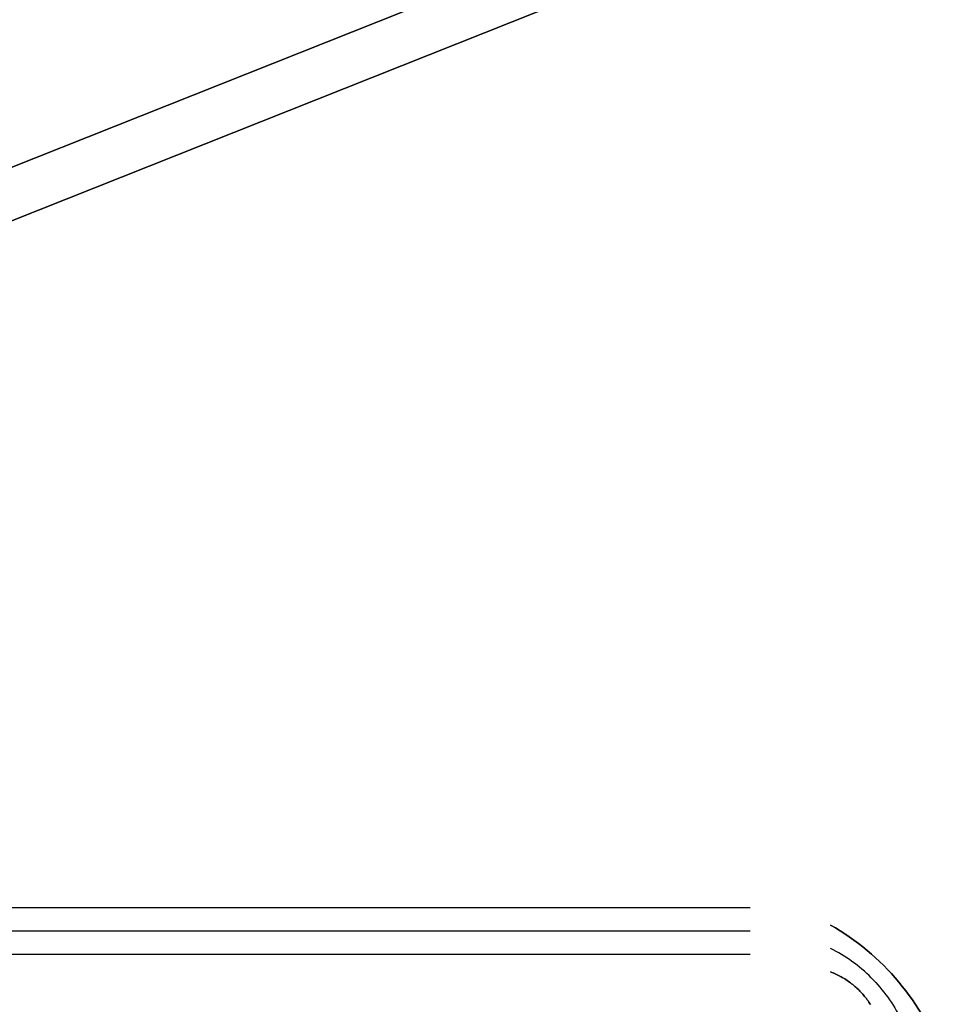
# Model space of a CAD drawing. Header units: millimetres. Extents: x -630 to 192, y -7 to 1615.
# Tile 211 of 249: x 77 to 103, y 1523 to 1551. Entities that reach past the tile are written whole.
import ezdxf

# ---------------------------------------------------------------- set-up
doc = ezdxf.new("R2010")
doc.units = ezdxf.units.MM
doc.header["$MEASUREMENT"] = 0
doc.layers.add('OVIDIO 160x80x72h', color=7, linetype='Continuous')

msp = doc.modelspace()

# ---------------------------------------------------------------- linework, layer by layer
at = {"layer": 'OVIDIO 160x80x72h', "extrusion": (-0.202852, -0.108979, 0.973126)}
for points in [[(-1333.541, 1044.89), (-1333.541, 884.234)], [(-1333.541, 884.234), (-1333.541, 1044.89)], [(-1333.245, 1044.89), (-1333.245, 884.234)], [(-1332.95, 884.234), (-1332.95, 1044.89)], [(-1332.95, 1044.89), (-1332.95, 884.234)]]:
    msp.add_lwpolyline(points, dxfattribs=at)
at = {"layer": 'OVIDIO 160x80x72h', "extrusion": (-0.235702, -0.235702, 0.942809)}
for points in [[(-1008.027, 1310.276), (-1008.027, 1419.354)], [(-1007.078, 1419.354), (-1007.078, 1310.276)], [(-1005.181, 1310.276), (-1005.181, 1419.354)], [(-1004.232, 1419.354), (-1004.232, 1310.276)], [(-973.148, 1372.889), (-973.148, 1267.481)], [(-965.138, 1361.589), (-965.138, 1257.048)]]:
    msp.add_lwpolyline(points, dxfattribs=at)
at = {"layer": 'OVIDIO 160x80x72h', "extrusion": (-0.046296, -0.021464, 0.998697)}
for points in [[(-1376.167, 735.265), (-1376.167, 835.776)], [(-1374.681, 734.297), (-1374.681, 835.601)]]:
    msp.add_lwpolyline(points, dxfattribs=at)
at = {"layer": 'OVIDIO 160x80x72h', "extrusion": (0.114881, 0.045678, 0.992329)}
for points in [[(1407.934, -501.876), (1407.934, -610.791)], [(1407.247, -501.875), (1407.247, -610.791)], [(1406.103, -608.078), (1406.103, -501.222)], [(1406.103, -501.222), (1406.103, -608.078)], [(1405.646, -608.078), (1405.646, -501.222)], [(1405.646, -501.222), (1405.646, -608.078)], [(1391.393, -594.114), (1391.393, -539.71)], [(1391.164, -594.331), (1391.164, -539.14)]]:
    msp.add_lwpolyline(points, dxfattribs=at)
at = {"layer": 'OVIDIO 160x80x72h', "extrusion": (-0.202866, -0.108989, 0.973122)}
for points in [[(-1332.536, 903.753), (-1332.536, 961.134)], [(-1332.536, 961.134), (-1332.536, 903.753)], [(-1331.823, 903.753), (-1331.823, 961.134)]]:
    msp.add_lwpolyline(points, dxfattribs=at)
at = {"layer": 'OVIDIO 160x80x72h', "extrusion": (-0.202871, -0.108992, 0.973121)}
for points in [[(-1331.108, 903.759), (-1331.108, 961.14)], [(-1331.108, 961.14), (-1331.108, 903.759)]]:
    msp.add_lwpolyline(points, dxfattribs=at)
at = {"layer": 'OVIDIO 160x80x72h', "extrusion": (0.045678, 0.114881, 0.992329)}
for points in [[(442.273, -1398.451), (442.273, -1291.595)], [(442.273, -1291.595), (442.273, -1398.451)], [(441.816, -1398.451), (441.816, -1291.595)], [(441.816, -1291.595), (441.816, -1398.451)], [(456.754, -1384.704), (456.754, -1329.513)], [(456.526, -1384.487), (456.526, -1330.083)]]:
    msp.add_lwpolyline(points, dxfattribs=at)
at = {"layer": 'OVIDIO 160x80x72h', "extrusion": (0.922113, 0.366639, -0.123629)}
for points in [[(1405.646, 747.034), (1405.717, 747.012), (1405.788, 746.993), (1405.861, 746.974), (1405.933, 746.958), (1406.007, 746.943), (1406.08, 746.93), (1406.154, 746.919), (1406.229, 746.91), (1406.304, 746.903), (1406.378, 746.897), (1406.453, 746.894), (1406.528, 746.892), (1406.603, 746.892), (1406.678, 746.894), (1406.753, 746.898), (1406.827, 746.904), (1406.901, 746.911), (1406.975, 746.921), (1407.048, 746.932), (1407.121, 746.945), (1407.193, 746.96), (1407.265, 746.976), (1407.336, 746.994), (1407.406, 747.014), (1407.475, 747.035), (1407.544, 747.058), (1407.611, 747.082), (1407.678, 747.108), (1407.744, 747.135), (1407.808, 747.164), (1407.872, 747.194), (1407.934, 747.225), (1407.996, 747.258), (1408.057, 747.292), (1408.118, 747.328), (1408.178, 747.366), (1408.238, 747.405), (1408.297, 747.446), (1408.355, 747.489), (1408.413, 747.533), (1408.47, 747.579), (1408.526, 747.626), (1408.58, 747.675), (1408.634, 747.725), (1408.687, 747.777), (1408.739, 747.83), (1408.789, 747.885), (1408.838, 747.941), (1408.886, 747.998), (1408.933, 748.057), (1408.978, 748.116), (1409.021, 748.177), (1409.063, 748.239), (1409.104, 748.303), (1409.143, 748.367), (1409.18, 748.432), (1409.216, 748.498), (1409.25, 748.564), (1409.282, 748.632), (1409.313, 748.7), (1409.341, 748.769), (1409.368, 748.838), (1409.394, 748.908), (1409.417, 748.978)], [(1406.103, 748.463), (1406.139, 748.452), (1406.176, 748.442), (1406.213, 748.432), (1406.25, 748.424), (1406.288, 748.417), (1406.325, 748.41), (1406.363, 748.405), (1406.401, 748.4), (1406.439, 748.397), (1406.477, 748.394), (1406.515, 748.392), (1406.553, 748.392), (1406.59, 748.392), (1406.628, 748.393), (1406.665, 748.396), (1406.702, 748.399), (1406.739, 748.403), (1406.776, 748.408), (1406.812, 748.413), (1406.849, 748.42), (1406.884, 748.427), (1406.92, 748.436), (1406.955, 748.445), (1406.989, 748.455), (1407.023, 748.465), (1407.057, 748.477), (1407.09, 748.489), (1407.122, 748.501), (1407.154, 748.515), (1407.186, 748.529), (1407.217, 748.543), (1407.247, 748.559), (1407.277, 748.574), (1407.307, 748.591), (1407.336, 748.609), (1407.366, 748.627), (1407.395, 748.646), (1407.424, 748.666), (1407.453, 748.687), (1407.481, 748.708), (1407.509, 748.731), (1407.537, 748.754), (1407.564, 748.778), (1407.591, 748.803), (1407.617, 748.828), (1407.643, 748.854), (1407.668, 748.881), (1407.693, 748.909), (1407.717, 748.938), (1407.74, 748.967), (1407.763, 748.997), (1407.785, 749.027), (1407.807, 749.059), (1407.827, 749.09), (1407.847, 749.123), (1407.866, 749.156), (1407.885, 749.189), (1407.902, 749.223), (1407.919, 749.257), (1407.934, 749.292), (1407.949, 749.327), (1407.963, 749.363), (1407.976, 749.399), (1407.988, 749.435)]]:
    msp.add_lwpolyline(points, dxfattribs=at)
at = {"layer": 'OVIDIO 160x80x72h', "extrusion": (-0.12261, 0.276089, 0.953279)}
for points in [[(-697.315, -1111.513), (-697.315, -1083.966)], [(-697.22, -1111.513), (-697.22, -1084.486)]]:
    msp.add_lwpolyline(points, dxfattribs=at)
at = {"layer": 'OVIDIO 160x80x72h', "extrusion": (0.166244, 0.166244, 0.97197)}
for points in [[(1006.13, -952.073), (1006.13, -983.736)], [(1006.13, -983.736), (1006.13, -952.073)], [(1006.13, -951.7), (1006.13, -982.932)], [(1006.13, -982.932), (1006.13, -951.7)]]:
    msp.add_lwpolyline(points, dxfattribs=at)
at = {"layer": 'OVIDIO 160x80x72h'}
for points in [[(76.216, 1525.829), (97.453, 1525.829)], [(97.453, 1525.158), (76.216, 1525.158)], [(97.453, 1524.487), (76.216, 1524.487)]]:
    msp.add_lwpolyline(points, dxfattribs=at)
at = {"layer": 'OVIDIO 160x80x72h', "extrusion": (1, 0, 0)}
for points in [[(1524.487, 683.578), (1525.829, 680.895)], [(1524.487, 683.578), (1525.829, 680.895)], [(1525.829, 680.895), (1524.487, 683.578)], [(1525.329, 680.645), (1523.987, 683.328)], [(1523.987, 683.328), (1525.329, 680.645)]]:
    msp.add_lwpolyline(points, dxfattribs=at)
at = {"layer": 'OVIDIO 160x80x72h', "extrusion": (0, -0.447214, 0.894427)}
for points in [[(97.453, 1669.248), (97.602, 1669.246), (97.751, 1669.239), (97.9, 1669.228), (98.049, 1669.213), (98.198, 1669.193), (98.347, 1669.168), (98.495, 1669.139), (98.641, 1669.106), (98.787, 1669.069), (98.932, 1669.027), (99.075, 1668.98), (99.217, 1668.93), (99.356, 1668.876), (99.494, 1668.817), (99.63, 1668.755), (99.763, 1668.689)], [(99.763, 1668.689), (99.63, 1668.755), (99.494, 1668.817), (99.356, 1668.876), (99.217, 1668.93), (99.075, 1668.98), (98.932, 1669.027), (98.787, 1669.069), (98.641, 1669.106), (98.495, 1669.139), (98.347, 1669.168), (98.198, 1669.193), (98.049, 1669.213), (97.9, 1669.228), (97.751, 1669.239), (97.602, 1669.246), (97.453, 1669.248)], [(99.763, 1668.689), (99.63, 1668.755), (99.494, 1668.817), (99.356, 1668.876), (99.217, 1668.93), (99.075, 1668.98), (98.932, 1669.027), (98.787, 1669.069), (98.641, 1669.106), (98.495, 1669.139), (98.347, 1669.168), (98.198, 1669.193), (98.049, 1669.213), (97.9, 1669.228), (97.751, 1669.239), (97.602, 1669.246), (97.453, 1669.248)]]:
    msp.add_lwpolyline(points, dxfattribs=at)
at = {"layer": 'OVIDIO 160x80x72h', "extrusion": (-0.057166, 0.971825, 0.228665)}
for points in [[(-189.866, 318.725), (-190.613, 315.819)], [(-190.613, 315.819), (-189.866, 318.725)], [(-189.866, 318.725), (-190.613, 315.819)]]:
    msp.add_lwpolyline(points, dxfattribs=at)
at = {"layer": 'OVIDIO 160x80x72h', "extrusion": (0.971825, -0.057166, 0.228665)}
msp.add_lwpolyline([(1526.738, 662.632), (1527.486, 659.727)], dxfattribs=at)
at = {"layer": 'OVIDIO 160x80x72h'}
for points in [[(29.172, 1528.339, 681.041), (128.518, 1567.84, 667.722), (129.21, 1568.115, 667.629)], [(129.21, 1568.115, 667.629), (128.518, 1567.84, 667.722), (29.172, 1528.339, 681.041)], [(129.79, 1566.808, 668.082), (129.099, 1566.533, 668.175), (29.753, 1527.032, 681.494)], [(29.753, 1527.032, 681.494), (129.099, 1566.533, 668.175), (129.79, 1566.808, 668.082)], [(99.763, 1525.329, 680.645), (99.9, 1525.25, 680.608), (100.035, 1525.167, 680.574), (100.169, 1525.081, 680.543), (100.301, 1524.992, 680.515), (100.432, 1524.899, 680.49), (100.561, 1524.803, 680.468), (100.687, 1524.704, 680.45), (100.812, 1524.602, 680.435), (100.934, 1524.497, 680.424), (101.054, 1524.39, 680.415), (101.171, 1524.28, 680.41), (101.286, 1524.168, 680.409)], [(101.286, 1524.168, 680.409), (101.171, 1524.28, 680.41), (101.054, 1524.39, 680.415), (100.934, 1524.497, 680.424), (100.812, 1524.602, 680.435), (100.687, 1524.704, 680.45), (100.561, 1524.803, 680.468), (100.432, 1524.899, 680.49), (100.301, 1524.992, 680.515), (100.169, 1525.081, 680.543), (100.035, 1525.167, 680.574), (99.9, 1525.25, 680.608), (99.763, 1525.329, 680.645)], [(100.932, 1523.815, 681.823), (100.867, 1523.879, 681.824), (100.8, 1523.941, 681.826), (100.732, 1524.003, 681.829), (100.664, 1524.062, 681.834), (100.593, 1524.121, 681.84), (100.522, 1524.178, 681.847), (100.45, 1524.233, 681.856), (100.377, 1524.287, 681.865), (100.303, 1524.339, 681.876), (100.228, 1524.39, 681.889), (100.152, 1524.439, 681.902), (100.076, 1524.486, 681.917), (99.999, 1524.532, 681.932), (99.921, 1524.575, 681.949), (99.842, 1524.618, 681.967), (99.763, 1524.658, 681.986)], [(101.286, 1524.168, 680.409), (101.398, 1524.053, 680.41), (101.508, 1523.936, 680.415), (101.615, 1523.816, 680.424), (101.72, 1523.694, 680.435), (101.821, 1523.57, 680.45), (101.92, 1523.443, 680.468), (102.016, 1523.314, 680.49), (102.109, 1523.184, 680.515), (102.199, 1523.052, 680.543), (102.285, 1522.918, 680.574), (102.367, 1522.782, 680.608), (102.446, 1522.645, 680.645)], [(102.446, 1522.645, 680.645), (102.367, 1522.782, 680.608), (102.285, 1522.918, 680.574), (102.199, 1523.052, 680.543), (102.109, 1523.184, 680.515), (102.016, 1523.314, 680.49), (101.92, 1523.443, 680.468), (101.821, 1523.57, 680.45), (101.72, 1523.694, 680.435), (101.615, 1523.816, 680.424), (101.508, 1523.936, 680.415), (101.398, 1524.053, 680.41), (101.286, 1524.168, 680.409)], [(99.763, 1523.987, 683.328), (99.802, 1523.972, 683.321), (99.84, 1523.956, 683.314), (99.878, 1523.94, 683.307), (99.916, 1523.923, 683.301), (99.953, 1523.905, 683.295), (99.99, 1523.887, 683.289), (100.027, 1523.868, 683.283), (100.063, 1523.848, 683.278), (100.099, 1523.828, 683.273), (100.134, 1523.808, 683.269), (100.169, 1523.786, 683.264), (100.203, 1523.764, 683.26), (100.237, 1523.742, 683.257), (100.271, 1523.719, 683.253), (100.304, 1523.696, 683.25), (100.336, 1523.671, 683.247), (100.368, 1523.647, 683.245), (100.4, 1523.622, 683.243), (100.431, 1523.596, 683.241), (100.461, 1523.57, 683.24), (100.491, 1523.544, 683.239), (100.521, 1523.517, 683.238), (100.55, 1523.489, 683.237), (100.579, 1523.461, 683.237)], [(100.579, 1523.461, 683.237), (100.55, 1523.489, 683.237), (100.521, 1523.517, 683.238), (100.491, 1523.544, 683.239), (100.461, 1523.57, 683.24), (100.431, 1523.596, 683.241), (100.4, 1523.622, 683.243), (100.368, 1523.647, 683.245), (100.336, 1523.671, 683.247), (100.304, 1523.696, 683.25), (100.271, 1523.719, 683.253), (100.237, 1523.742, 683.257), (100.203, 1523.764, 683.26), (100.169, 1523.786, 683.264), (100.134, 1523.808, 683.269), (100.099, 1523.828, 683.273), (100.063, 1523.848, 683.278), (100.027, 1523.868, 683.283), (99.99, 1523.887, 683.289), (99.953, 1523.905, 683.295), (99.916, 1523.923, 683.301), (99.878, 1523.94, 683.307), (99.84, 1523.956, 683.314), (99.802, 1523.972, 683.321), (99.763, 1523.987, 683.328)], [(100.932, 1523.815, 681.823), (100.996, 1523.749, 681.824), (101.059, 1523.683, 681.826), (101.12, 1523.615, 681.829), (101.18, 1523.546, 681.834), (101.238, 1523.476, 681.84), (101.295, 1523.405, 681.847), (101.351, 1523.333, 681.856), (101.405, 1523.26, 681.865), (101.457, 1523.185, 681.876), (101.507, 1523.111, 681.889), (101.556, 1523.035, 681.902), (101.604, 1522.958, 681.917), (101.649, 1522.881, 681.932), (101.693, 1522.803, 681.949), (101.735, 1522.724, 681.967), (101.775, 1522.645, 681.986)], [(100.579, 1523.461, 683.237), (100.607, 1523.432, 683.237), (100.634, 1523.403, 683.238), (100.661, 1523.374, 683.239), (100.688, 1523.344, 683.24), (100.714, 1523.313, 683.241), (100.739, 1523.282, 683.243), (100.764, 1523.251, 683.245), (100.789, 1523.219, 683.247), (100.813, 1523.186, 683.25), (100.837, 1523.153, 683.253), (100.86, 1523.12, 683.257), (100.882, 1523.086, 683.26), (100.904, 1523.051, 683.264)], [(100.904, 1523.051, 683.264), (100.882, 1523.086, 683.26), (100.86, 1523.12, 683.257), (100.837, 1523.153, 683.253), (100.813, 1523.186, 683.25), (100.789, 1523.219, 683.247), (100.764, 1523.251, 683.245), (100.739, 1523.282, 683.243), (100.714, 1523.313, 683.241), (100.688, 1523.344, 683.24), (100.661, 1523.374, 683.239), (100.634, 1523.403, 683.238), (100.607, 1523.432, 683.237), (100.579, 1523.461, 683.237)]]:
    msp.add_polyline3d(points, dxfattribs=at)

doc.saveas('drawing.dxf')
